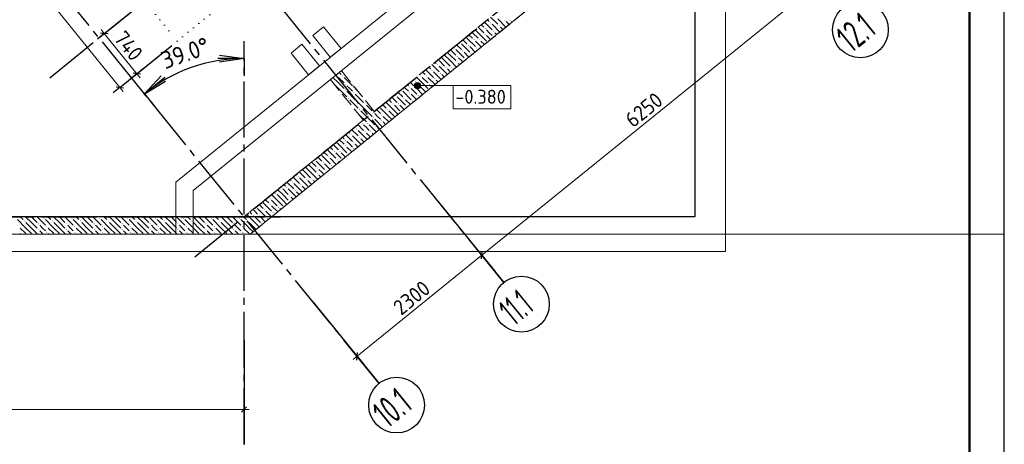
# Model space of a CAD drawing. Header units: millimetres. Extents: x 0 to 59400, y 0 to 42000.
# Tile 26 of 28: x 45293 to 59400, y 16519 to 22607. Entities that reach past the tile are written whole.
import ezdxf

# ---------------------------------------------------------------- set-up
doc = ezdxf.new("R2010")
doc.units = ezdxf.units.MM
for name, pattern in [('______2', [270, 200, -70]), ('______5', [1100, 800, -100, 100, -100]), ('______9', [100, 0, -100])]:
    doc.linetypes.add(name, pattern=pattern)
for name, color, linetype, lineweight in [('Standard', 7, 'Continuous', 25), ('ЖБ Перекрытие верхний уровень_1', 7, 'Continuous', 18), ('ЖБ Перекрытие нижний уровень с отделкой', 7, 'Continuous', 13), ('Обрамление П-обр. равн.', 7, 'Continuous', 25), ('Общий01', 7, 'Continuous', 13), ('Примечания', 7, 'Continuous', 13), ('Размерная линия_ общее', 7, 'Continuous', 13)]:
    doc.layers.add(name, color=color, linetype=linetype, lineweight=lineweight)
doc.layers.add('ЖБ Стена верхний уровень', color=7, linetype='______2', lineweight=13, true_color=0x656565)
doc.layers.add('Оси', color=7, linetype='______5', lineweight=13, true_color=0x656565)
doc.styles.add('ISOCPEUR', font='txt')

msp = doc.modelspace()

# ---------------------------------------------------------------- hatches: boundary and pattern name
at = {"layer": 'ЖБ Стена верхний уровень', "linetype": 'Continuous', "lineweight": 18, "transparency": 33554687}
for points in [[(52234, 22600), (52241, 22606), (52247, 22600), (52241, 22593)], [(52314, 22600), (52321, 22606), (52327, 22600), (52321, 22593)], [(51954, 22480), (51961, 22486), (51967, 22480), (51961, 22473)], [(52034, 22560), (52041, 22566), (52047, 22560), (52041, 22553)], [(52074, 22440), (52081, 22446), (52087, 22440), (52081, 22433)], [(52154, 22520), (52161, 22526), (52167, 22520), (52161, 22513)], [(51794, 22320), (51801, 22326), (51807, 22320), (51801, 22313)], [(51874, 22320), (51881, 22326), (51887, 22320), (51881, 22313)], [(51954, 22400), (51961, 22406), (51967, 22400), (51961, 22393)], [(52074, 22360), (52081, 22366), (52087, 22360), (52080, 22354)], [(51514, 22200), (51521, 22206), (51527, 22200), (51521, 22193)], [(51594, 22280), (51601, 22286), (51607, 22280), (51601, 22273)], [(51634, 22160), (51641, 22166), (51647, 22160), (51641, 22153)], [(51714, 22240), (51721, 22246), (51727, 22240), (51721, 22233)], [(51834, 22200), (51841, 22206), (51847, 22200), (51841, 22193)], [(51554, 22080), (51561, 22086), (51567, 22080), (51561, 22073)], [(51674, 22040), (51681, 22046), (51687, 22040), (51681, 22033)], [(51754, 22120), (51761, 22126), (51767, 22120), (51761, 22113)], [(51194, 21880), (51201, 21886), (51207, 21880), (51201, 21873)], [(51274, 21960), (51281, 21966), (51287, 21960), (51281, 21953)], [(51394, 21920), (51401, 21926), (51407, 21920), (51401, 21913)], [(51474, 21920), (51481, 21926), (51487, 21920), (51481, 21913)], [(51554, 22000), (51561, 22006), (51567, 22000), (51561, 21993)], [(49834, 21800), (49841, 21806), (49847, 21800), (49841, 21793)], [(49914, 21800), (49921, 21806), (49927, 21800), (49921, 21793)], [(50954, 21720), (50961, 21726), (50967, 21720), (50961, 21713)], [(51034, 21800), (51041, 21806), (51047, 21800), (51041, 21793)], [(51114, 21800), (51121, 21806), (51127, 21800), (51121, 21793)], [(51234, 21760), (51241, 21766), (51247, 21760), (51241, 21753)], [(51314, 21840), (51321, 21846), (51327, 21840), (51321, 21833)], [(49954, 21680), (49961, 21686), (49967, 21680), (49961, 21673)], [(49954, 21600), (49961, 21606), (49967, 21600), (49961, 21593)], [(50074, 21640), (50081, 21646), (50087, 21640), (50081, 21633)], [(50754, 21600), (50761, 21606), (50767, 21600), (50761, 21593)], [(50874, 21640), (50881, 21646), (50887, 21640), (50881, 21633)], [(51154, 21680), (51161, 21686), (51167, 21680), (51161, 21673)], [(49994, 21480), (50001, 21486), (50007, 21480), (50001, 21473)], [(50074, 21560), (50081, 21566), (50087, 21560), (50081, 21553)], [(50114, 21440), (50121, 21446), (50127, 21440), (50121, 21433)], [(50674, 21520), (50681, 21526), (50687, 21520), (50681, 21513)], [(50794, 21480), (50801, 21486), (50807, 21480), (50801, 21473)], [(50874, 21560), (50881, 21566), (50887, 21560), (50881, 21553)], [(50914, 21440), (50921, 21446), (50927, 21440), (50921, 21433)], [(50994, 21520), (51001, 21526), (51007, 21520), (51001, 21513)], [(50154, 21320), (50161, 21326), (50167, 21320), (50161, 21313)], [(50234, 21400), (50241, 21406), (50247, 21400), (50241, 21393)], [(50554, 21320), (50561, 21326), (50567, 21320), (50561, 21313)], [(50634, 21400), (50641, 21406), (50647, 21400), (50641, 21393)], [(50714, 21400), (50721, 21406), (50727, 21400), (50721, 21393)], [(50834, 21360), (50841, 21366), (50847, 21360), (50841, 21353)], [(50354, 21280), (50361, 21286), (50362, 21284), (50355, 21279)], [(50354, 21200), (50361, 21206), (50367, 21200), (50361, 21193)], [(50362, 21284), (50367, 21280), (50361, 21273), (50355, 21279)], [(50474, 21240), (50481, 21246), (50487, 21240), (50481, 21233)], [(50474, 21160), (50481, 21166), (50487, 21160), (50481, 21153)], [(50757, 21283), (50761, 21286), (50761, 21286)], [(50114, 21040), (50121, 21046), (50127, 21040), (50121, 21033)], [(50194, 21120), (50201, 21126), (50207, 21120), (50201, 21113)], [(50274, 21120), (50281, 21126), (50287, 21120), (50281, 21113)], [(50394, 21080), (50401, 21086), (50407, 21080), (50401, 21073)], [(49954, 20880), (49961, 20886), (49967, 20880), (49961, 20873)], [(50034, 20960), (50041, 20966), (50047, 20960), (50041, 20953)], [(50154, 20920), (50161, 20926), (50167, 20920), (50161, 20913)], [(50234, 21000), (50241, 21006), (50247, 21000), (50241, 20993)], [(50314, 21000), (50321, 21006), (50327, 21000), (50321, 20993)], [(49954, 20800), (49961, 20806), (49967, 20800), (49961, 20793)], [(50074, 20840), (50081, 20846), (50087, 20840), (50081, 20833)], [(50074, 20760), (50081, 20766), (50087, 20760), (50081, 20753)], [(49522, 20604), (49527, 20600), (49521, 20593), (49515, 20599)], [(49714, 20640), (49721, 20646), (49727, 20640), (49721, 20633)], [(49794, 20720), (49801, 20726), (49807, 20720), (49801, 20713)], [(49834, 20600), (49841, 20606), (49847, 20600), (49841, 20593)], [(49874, 20720), (49881, 20726), (49887, 20720), (49881, 20713)], [(49916, 20602), (49921, 20606), (49921, 20606)], [(49994, 20680), (50001, 20686), (50007, 20680), (50001, 20673)], [(49554, 20480), (49561, 20486), (49567, 20480), (49561, 20473)], [(49634, 20560), (49641, 20566), (49647, 20560), (49641, 20553)], [(49754, 20520), (49761, 20526), (49767, 20520), (49761, 20513)], [(49274, 20360), (49281, 20366), (49287, 20360), (49281, 20353)], [(49394, 20320), (49401, 20326), (49407, 20320), (49401, 20313)], [(49474, 20320), (49481, 20326), (49487, 20320), (49481, 20313)], [(49554, 20400), (49561, 20406), (49567, 20400), (49561, 20393)], [(49674, 20440), (49681, 20446), (49687, 20440), (49681, 20433)], [(49034, 20200), (49041, 20206), (49047, 20200), (49041, 20193)], [(49114, 20200), (49121, 20206), (49127, 20200), (49121, 20193)], [(49194, 20280), (49201, 20286), (49207, 20280), (49201, 20273)], [(49314, 20240), (49321, 20246), (49327, 20240), (49321, 20233)], [(48874, 20040), (48881, 20046), (48887, 20040), (48881, 20033)], [(48954, 20120), (48961, 20126), (48967, 20120), (48961, 20113)], [(49154, 20080), (49161, 20086), (49167, 20080), (49161, 20073)], [(49234, 20160), (49241, 20166), (49247, 20160), (49241, 20153)], [(48682, 19924), (48687, 19920), (48681, 19913), (48675, 19918)], [(48874, 19960), (48881, 19966), (48887, 19960), (48881, 19953)], [(48994, 19920), (49001, 19926), (49007, 19920), (49001, 19913)], [(49075, 19920), (49081, 19926), (49081, 19925)], [(49154, 20000), (49161, 20006), (49167, 20000), (49161, 19993)], [(45634, 19760), (45641, 19766), (45647, 19760), (45641, 19753)], [(46034, 19760), (46041, 19766), (46047, 19760), (46041, 19753)], [(46434, 19760), (46441, 19766), (46447, 19760), (46441, 19753)], [(46834, 19760), (46841, 19766), (46847, 19760), (46841, 19753)], [(47234, 19760), (47241, 19766), (47247, 19760), (47241, 19753)], [(47634, 19760), (47641, 19766), (47647, 19760), (47641, 19753)], [(48034, 19760), (48041, 19766), (48047, 19760), (48041, 19753)], [(48434, 19760), (48441, 19766), (48447, 19760), (48441, 19753)], [(48634, 19800), (48641, 19806), (48647, 19800), (48641, 19793)], [(48714, 19800), (48721, 19806), (48727, 19800), (48721, 19793)], [(48794, 19880), (48801, 19886), (48807, 19880), (48801, 19873)], [(48834, 19760), (48841, 19766), (48847, 19760), (48841, 19753)], [(48914, 19840), (48921, 19846), (48927, 19840), (48921, 19833)], [(45354, 19720), (45361, 19726), (45367, 19720), (45361, 19713)], [(45554, 19680), (45561, 19686), (45567, 19680), (45561, 19673)], [(45674, 19640), (45681, 19646), (45687, 19640), (45681, 19633)], [(45754, 19720), (45761, 19726), (45767, 19720), (45761, 19713)], [(45954, 19680), (45961, 19686), (45967, 19680), (45961, 19673)], [(46074, 19640), (46081, 19646), (46087, 19640), (46081, 19633)], [(46154, 19720), (46161, 19726), (46167, 19720), (46161, 19713)], [(46354, 19680), (46361, 19686), (46367, 19680), (46361, 19673)], [(46474, 19640), (46481, 19646), (46487, 19640), (46481, 19633)], [(46554, 19720), (46561, 19726), (46567, 19720), (46561, 19713)], [(46754, 19680), (46761, 19686), (46767, 19680), (46761, 19673)], [(46874, 19640), (46881, 19646), (46887, 19640), (46881, 19633)], [(46954, 19720), (46961, 19726), (46967, 19720), (46961, 19713)], [(47154, 19680), (47161, 19686), (47167, 19680), (47161, 19673)], [(47274, 19640), (47281, 19646), (47287, 19640), (47281, 19633)], [(47354, 19720), (47361, 19726), (47367, 19720), (47361, 19713)], [(47554, 19680), (47561, 19686), (47567, 19680), (47561, 19673)], [(47674, 19640), (47681, 19646), (47687, 19640), (47681, 19633)], [(47754, 19720), (47761, 19726), (47767, 19720), (47761, 19713)], [(47954, 19680), (47961, 19686), (47967, 19680), (47961, 19673)], [(48074, 19640), (48081, 19646), (48087, 19640), (48081, 19633)], [(48154, 19720), (48161, 19726), (48167, 19720), (48161, 19713)], [(48354, 19680), (48361, 19686), (48367, 19680), (48361, 19673)], [(48474, 19640), (48481, 19646), (48487, 19640), (48481, 19633)], [(48554, 19720), (48561, 19726), (48567, 19720), (48561, 19713)], [(48754, 19680), (48761, 19686), (48767, 19680), (48761, 19673)], [(45554, 19600), (45561, 19606), (45567, 19600), (45561, 19593)], [(45674, 19560), (45681, 19566), (45687, 19560), (45681, 19553)], [(45954, 19600), (45961, 19606), (45967, 19600), (45961, 19593)], [(46074, 19560), (46081, 19566), (46087, 19560), (46081, 19553)], [(46354, 19600), (46361, 19606), (46367, 19600), (46361, 19593)], [(46474, 19560), (46481, 19566), (46487, 19560), (46481, 19553)], [(46754, 19600), (46761, 19606), (46767, 19600), (46761, 19593)], [(46874, 19560), (46881, 19566), (46887, 19560), (46881, 19553)], [(47154, 19600), (47161, 19606), (47167, 19600), (47161, 19593)], [(47274, 19560), (47281, 19566), (47287, 19560), (47281, 19553)], [(47554, 19600), (47561, 19606), (47567, 19600), (47561, 19593)], [(47674, 19560), (47681, 19566), (47687, 19560), (47681, 19553)], [(47954, 19600), (47961, 19606), (47967, 19600), (47961, 19593)], [(48074, 19560), (48081, 19566), (48087, 19560), (48081, 19553)], [(48354, 19600), (48361, 19606), (48367, 19600), (48361, 19593)], [(48474, 19560), (48481, 19566), (48487, 19560), (48481, 19553)]]:
    msp.add_hatch(color=7, dxfattribs=at).paths.add_polyline_path(points, flags=16)
at = {"layer": 'Обрамление П-обр. равн.', "linetype": 'Continuous', "lineweight": 13, "transparency": 33554687}
for points in [[(50953, 21640), (50953, 21685), (50947, 21662)], [(50969, 21624), (50969, 21701), (50953, 21685)], [(50969, 21624), (50953, 21685), (50953, 21640)], [(50992, 21617), (50992, 21707), (50969, 21701)], [(50992, 21617), (50969, 21701), (50969, 21624)], [(51014, 21624), (51014, 21701), (50992, 21707)], [(51014, 21624), (50992, 21707), (50992, 21617)], [(51031, 21640), (51031, 21685), (51014, 21701)], [(51031, 21640), (51014, 21701), (51014, 21624)], [(51031, 21685), (51031, 21640), (51037, 21662)]]:
    msp.add_hatch(color=7, dxfattribs=at).paths.add_polyline_path(points)

# ---------------------------------------------------------------- linework, layer by layer
at = {"layer": 'Standard', "color": 7, "linetype": 'Continuous', "lineweight": 35, "transparency": 33554687}
for p, q in [((58900, 39900), (58900, 20500)), ((58900, 39500), (58900, 20100))]:
    msp.add_line(p, q, dxfattribs=at)
at = {"layer": 'Standard', "color": 7, "linetype": 'Continuous', "lineweight": 25, "transparency": 33554687}
msp.add_lwpolyline([(0, 0), (59400, 0), (59400, 42000), (0, 42000), (0, 0)], close=True, dxfattribs=at)
at = {"layer": 'Standard', "color": 7, "linetype": 'Continuous', "lineweight": 13, "transparency": 33554687}
for points in [[(59400, 42000), (0, 42000), (0, 19532), (59400, 19532), (59400, 42000)], [(58900, 41500), (2000, 41500), (2000, 6000), (58900, 6000), (58900, 41500)], [(6813, 19282), (55406, 19282), (55406, 38032), (6813, 38032), (6813, 19282)], [(6813, 19532), (55406, 19532), (55406, 38032), (6813, 38032), (6813, 19532)]]:
    msp.add_lwpolyline(points, dxfattribs=at)
at = {"layer": 'Standard', "color": 7, "linetype": 'Continuous', "lineweight": 50, "transparency": 33554687}
msp.add_lwpolyline([(2000, 41500), (58900, 41500), (58900, 500), (2000, 500), (2000, 41500)], close=True, dxfattribs=at)
at = {"layer": 'Standard', "color": 254, "linetype": 'Continuous', "lineweight": 25, "true_color": 0xc4c4ff, "transparency": 33554687}
msp.add_lwpolyline([(6738, 19786), (54972, 19786), (54972, 34792), (6738, 34792), (6738, 19786)], dxfattribs=at)
at = {"layer": 'ЖБ Перекрытие верхний уровень_1', "color": 7, "linetype": 'Continuous', "lineweight": 18, "transparency": 33554687}
for p, q in [((47778, 20157), (51765, 23386)), ((49646, 22506), (49491, 22380)), ((49898, 22195), (49646, 22506)), ((49491, 22380), (49743, 22070)), ((49335, 22255), (49180, 22129)), ((49587, 21944), (49335, 22255)), ((49743, 22070), (49898, 22195)), ((49180, 22129), (49432, 21818)), ((49432, 21818), (49587, 21944)), ((47778, 19532), (47778, 20157)), ((33493, 19532), (47778, 19532))]:
    msp.add_line(p, q, dxfattribs=at)
at = {"layer": 'ЖБ Перекрытие нижний уровень с отделкой', "color": 7, "linetype": 'Continuous', "lineweight": 13, "transparency": 33554687}
for p, q in [((51802, 23737), (47528, 20276)), ((48595, 19532), (52589, 22766)), ((47528, 20276), (47528, 19532)), ((47528, 19532), (48595, 19532))]:
    msp.add_line(p, q, dxfattribs=at)
at = {"layer": 'ЖБ Стена верхний уровень', "color": 251, "linetype": '______2', "lineweight": 13, "true_color": 0x656565, "transparency": 33554687}
for p, q in [((52431, 22960), (50372, 21292)), ((48595, 19532), (52589, 22766)), ((49900, 21875), (49744, 21749)), ((50372, 21292), (49900, 21875)), ((49744, 21749), (50216, 21167)), ((50216, 21167), (48507, 19782)), ((47528, 19782), (37793, 19782)), ((48507, 19782), (47528, 19782)), ((37325, 19532), (47528, 19532)), ((47528, 19532), (48595, 19532))]:
    msp.add_line(p, q, dxfattribs=at)
at = {"layer": 'ЖБ Стена верхний уровень', "color": 9, "linetype": 'Continuous', "lineweight": 18, "true_color": 0xc7c7c7, "transparency": 33554687}
for p, q in [((51994, 22606), (52021, 22580)), ((52038, 22642), (52141, 22540)), ((52260, 22500), (52141, 22620)), ((52261, 22580), (52304, 22536)), ((52341, 22580), (52349, 22571)), ((51817, 22463), (51861, 22420)), ((51862, 22499), (51941, 22420)), ((51906, 22534), (51941, 22500)), ((51950, 22570), (52061, 22460)), ((52021, 22420), (51981, 22460)), ((52172, 22428), (52061, 22540)), ((52181, 22500), (52216, 22464)), ((51640, 22320), (51701, 22260)), ((51701, 22340), (51821, 22220)), ((51729, 22391), (51781, 22340)), ((51781, 22420), (51773, 22427)), ((51781, 22420), (51861, 22340)), ((51861, 22260), (51821, 22300)), ((51861, 22420), (51981, 22300)), ((51901, 22300), (51951, 22249)), ((51981, 22380), (52039, 22321)), ((52061, 22380), (52021, 22420)), ((52101, 22420), (52128, 22392)), ((51464, 22176), (51541, 22100)), ((51541, 22180), (51661, 22060)), ((51552, 22248), (51621, 22180)), ((51621, 22260), (51741, 22140)), ((51818, 22142), (51741, 22220)), ((51901, 22220), (51861, 22260)), ((51861, 22180), (51862, 22178)), ((51301, 22020), (51381, 21940)), ((51381, 22020), (51331, 22069)), ((51381, 22100), (51461, 22020)), ((51381, 22020), (51461, 21940)), ((51461, 22100), (51419, 22141)), ((51461, 22100), (51541, 22020)), ((51461, 22020), (51553, 21927)), ((51621, 22020), (51581, 22060)), ((51641, 21999), (51621, 22020)), ((51730, 22070), (51661, 22140)), ((51110, 21890), (51221, 21780)), ((51154, 21926), (51181, 21900)), ((51198, 21962), (51301, 21860)), ((51261, 21980), (51243, 21997)), ((51301, 21940), (51420, 21820)), ((51461, 21860), (51421, 21900)), ((51501, 21900), (51509, 21891)), ((51581, 21980), (51597, 21963)), ((49861, 21700), (49781, 21779)), ((49861, 21780), (49941, 21700)), ((49901, 21820), (49870, 21851)), ((49941, 21780), (50061, 21660)), ((50933, 21747), (50941, 21740)), ((51061, 21700), (50977, 21783)), ((51061, 21780), (51141, 21700)), ((51101, 21820), (51066, 21854)), ((51141, 21780), (51244, 21677)), ((51221, 21860), (51332, 21748)), ((51288, 21712), (51261, 21740)), ((51376, 21784), (51341, 21820)), ((51465, 21856), (51461, 21860)), ((49803, 21677), (49861, 21620)), ((49861, 21700), (49941, 21620)), ((49861, 21620), (49981, 21500)), ((50021, 21620), (49981, 21660)), ((50061, 21580), (50021, 21620)), ((50101, 21620), (50134, 21586)), ((50821, 21620), (50801, 21640)), ((50861, 21580), (50821, 21620)), ((50845, 21675), (50861, 21660)), ((50981, 21620), (50889, 21711)), ((50901, 21620), (50981, 21540)), ((50981, 21700), (51061, 21620)), ((50981, 21620), (51061, 21540)), ((51061, 21700), (51141, 21620)), ((51061, 21620), (51111, 21569)), ((51199, 21641), (51181, 21660)), ((49981, 21580), (50101, 21460)), ((50021, 21460), (50141, 21340)), ((50101, 21540), (50221, 21420)), ((50580, 21461), (50621, 21420)), ((50661, 21460), (50624, 21496)), ((50701, 21420), (50661, 21460)), ((50701, 21500), (50821, 21380)), ((50712, 21568), (50781, 21500)), ((50781, 21580), (50901, 21460)), ((50821, 21460), (50890, 21390)), ((50901, 21540), (50978, 21462)), ((51023, 21498), (51021, 21500)), ((50261, 21300), (50141, 21420)), ((50261, 21380), (50341, 21300)), ((50403, 21317), (50461, 21260)), ((50581, 21220), (50461, 21340)), ((50491, 21389), (50541, 21340)), ((50661, 21300), (50541, 21420)), ((50661, 21380), (50741, 21300)), ((50741, 21380), (50802, 21319)), ((50181, 21220), (50143, 21257)), ((50181, 21300), (50261, 21220)), ((50181, 21220), (50226, 21174)), ((50226, 21174), (50261, 21140)), ((50261, 21300), (50314, 21246)), ((50261, 21220), (50270, 21210)), ((50270, 21210), (50381, 21100)), ((50314, 21246), (50341, 21220)), ((50421, 21220), (50381, 21260)), ((50381, 21180), (50492, 21068)), ((50461, 21180), (50421, 21220)), ((50501, 21220), (50581, 21140)), ((50581, 21300), (50661, 21220)), ((50581, 21220), (50625, 21175)), ((50661, 21300), (50713, 21247)), ((50661, 21220), (50669, 21211)), ((50049, 21031), (50141, 20940)), ((50093, 21067), (50101, 21060)), ((50138, 21103), (50221, 21020)), ((50261, 21060), (50221, 21100)), ((50301, 21020), (50261, 21060)), ((50301, 21100), (50404, 20996)), ((50421, 21060), (50448, 21032)), ((50501, 21140), (50536, 21104)), ((49872, 20888), (49941, 20820)), ((49917, 20924), (49941, 20900)), ((49961, 20959), (50061, 20860)), ((50005, 20995), (50021, 20980)), ((50181, 20820), (50061, 20940)), ((50261, 20900), (50141, 21020)), ((50181, 20900), (50227, 20853)), ((50261, 20980), (50315, 20925)), ((50261, 20900), (50271, 20889)), ((50341, 20980), (50359, 20961)), ((49701, 20740), (49821, 20620)), ((49740, 20780), (49781, 20740)), ((49784, 20816), (49861, 20740)), ((49828, 20852), (49861, 20820)), ((49861, 20820), (49981, 20700)), ((50021, 20820), (49981, 20860)), ((49981, 20780), (50050, 20710)), ((50061, 20780), (50021, 20820)), ((50101, 20820), (50138, 20782)), ((50181, 20820), (50183, 20817)), ((49563, 20637), (49621, 20580)), ((49621, 20660), (49741, 20540)), ((49651, 20709), (49701, 20660)), ((49829, 20531), (49741, 20620)), ((49861, 20660), (49821, 20700)), ((49901, 20620), (49861, 20660)), ((49901, 20700), (49962, 20638)), ((49381, 20420), (49342, 20458)), ((49386, 20494), (49461, 20420)), ((49461, 20500), (49430, 20530)), ((49461, 20500), (49541, 20420)), ((49474, 20566), (49541, 20500)), ((49541, 20580), (49661, 20460)), ((49621, 20420), (49581, 20460)), ((49741, 20460), (49661, 20540)), ((49781, 20500), (49785, 20495)), ((49861, 20580), (49873, 20567)), ((49165, 20315), (49181, 20300)), ((49209, 20351), (49301, 20260)), ((49261, 20380), (49253, 20387)), ((49301, 20420), (49381, 20340)), ((49301, 20340), (49421, 20220)), ((49381, 20420), (49461, 20340)), ((49461, 20420), (49564, 20316)), ((49581, 20380), (49608, 20352)), ((49652, 20388), (49621, 20420)), ((49061, 20180), (49141, 20100)), ((49101, 20220), (49077, 20244)), ((49121, 20279), (49221, 20180)), ((49141, 20180), (49254, 20066)), ((49221, 20260), (49341, 20140)), ((49387, 20173), (49341, 20220)), ((49461, 20260), (49421, 20300)), ((49475, 20245), (49461, 20260)), ((49501, 20300), (49520, 20281)), ((48856, 20065), (48861, 20060)), ((48981, 20020), (48900, 20100)), ((48981, 20100), (49061, 20020)), ((49061, 20100), (48988, 20172)), ((49061, 20100), (49141, 20020)), ((49210, 20030), (49181, 20060)), ((49299, 20102), (49261, 20140)), ((48701, 19900), (48821, 19780)), ((48723, 19957), (48781, 19900)), ((48781, 19980), (48901, 19860)), ((48821, 20020), (48811, 20029)), ((48861, 19980), (48821, 20020)), ((48901, 20020), (48981, 19940)), ((48901, 19940), (48989, 19851)), ((48981, 20020), (49061, 19940)), ((49033, 19887), (49021, 19900)), ((49061, 20020), (49122, 19958)), ((45298, 19782), (45341, 19740)), ((45461, 19700), (45378, 19782)), ((45461, 19780), (45541, 19700)), ((45541, 19780), (45661, 19660)), ((45618, 19782), (45621, 19780)), ((45698, 19782), (45741, 19740)), ((45861, 19700), (45778, 19782)), ((45861, 19780), (45941, 19700)), ((45941, 19780), (46061, 19660)), ((46018, 19782), (46021, 19780)), ((46098, 19782), (46141, 19740)), ((46261, 19700), (46178, 19782)), ((46261, 19780), (46341, 19700)), ((46341, 19780), (46461, 19660)), ((46418, 19782), (46421, 19780)), ((46498, 19782), (46541, 19740)), ((46661, 19700), (46578, 19782)), ((46661, 19780), (46741, 19700)), ((46741, 19780), (46861, 19660)), ((46818, 19782), (46821, 19780)), ((46898, 19782), (46941, 19740)), ((47061, 19700), (46978, 19782)), ((47061, 19780), (47141, 19700)), ((47141, 19780), (47261, 19660)), ((47218, 19782), (47221, 19780)), ((47298, 19782), (47341, 19740)), ((47461, 19700), (47378, 19782)), ((47461, 19780), (47528, 19712)), ((47541, 19780), (47661, 19660)), ((47618, 19782), (47621, 19780)), ((47698, 19782), (47741, 19740)), ((47861, 19700), (47778, 19782)), ((47861, 19780), (47941, 19700)), ((47941, 19780), (48061, 19660)), ((48018, 19782), (48021, 19780)), ((48098, 19782), (48141, 19740)), ((48261, 19700), (48178, 19782)), ((48261, 19780), (48341, 19700)), ((48341, 19780), (48461, 19660)), ((48418, 19782), (48421, 19780)), ((48498, 19782), (48511, 19769)), ((48511, 19769), (48541, 19740)), ((48661, 19700), (48546, 19814)), ((48590, 19850), (48621, 19820)), ((48661, 19860), (48635, 19886)), ((48701, 19820), (48661, 19860)), ((48661, 19780), (48741, 19700)), ((48741, 19780), (48812, 19708)), ((48821, 19860), (48901, 19779)), ((48945, 19815), (48941, 19820)), ((45381, 19620), (45261, 19740)), ((45301, 19620), (45381, 19540)), ((45381, 19700), (45461, 19620)), ((45381, 19620), (45461, 19540)), ((45461, 19700), (45541, 19620)), ((45461, 19620), (45548, 19532)), ((45621, 19620), (45581, 19660)), ((45661, 19580), (45621, 19620)), ((45781, 19620), (45661, 19740)), ((45701, 19620), (45781, 19540)), ((45781, 19700), (45861, 19620)), ((45781, 19620), (45861, 19540)), ((45861, 19700), (45941, 19620)), ((45861, 19620), (45948, 19532)), ((46021, 19620), (45981, 19660)), ((46061, 19580), (46021, 19620)), ((46181, 19620), (46061, 19740)), ((46101, 19620), (46181, 19540)), ((46181, 19700), (46261, 19620)), ((46181, 19620), (46261, 19540)), ((46261, 19700), (46341, 19620)), ((46261, 19620), (46348, 19532)), ((46421, 19620), (46381, 19660)), ((46461, 19580), (46421, 19620)), ((46581, 19620), (46461, 19740)), ((46501, 19620), (46581, 19540)), ((46581, 19700), (46661, 19620)), ((46581, 19620), (46661, 19540)), ((46661, 19700), (46741, 19620)), ((46661, 19620), (46748, 19532)), ((46821, 19620), (46781, 19660)), ((46861, 19580), (46821, 19620)), ((46981, 19620), (46861, 19740)), ((46901, 19620), (46981, 19540)), ((46981, 19700), (47061, 19620)), ((46981, 19620), (47061, 19540)), ((47061, 19700), (47141, 19620)), ((47061, 19620), (47148, 19532)), ((47221, 19620), (47181, 19660)), ((47261, 19580), (47221, 19620)), ((47381, 19620), (47261, 19740)), ((47301, 19620), (47381, 19540)), ((47381, 19700), (47461, 19620)), ((47381, 19620), (47461, 19540)), ((47461, 19700), (47528, 19632)), ((47461, 19620), (47528, 19552)), ((47528, 19712), (47541, 19700)), ((47528, 19632), (47541, 19620)), ((47621, 19620), (47581, 19660)), ((47661, 19580), (47621, 19620)), ((47781, 19620), (47661, 19740)), ((47701, 19620), (47781, 19540)), ((47781, 19700), (47861, 19620)), ((47781, 19620), (47861, 19540)), ((47861, 19700), (47941, 19620)), ((47861, 19620), (47948, 19532)), ((48021, 19620), (47981, 19660)), ((48061, 19580), (48021, 19620)), ((48181, 19620), (48061, 19740)), ((48101, 19620), (48181, 19540)), ((48181, 19700), (48261, 19620)), ((48181, 19620), (48261, 19540)), ((48261, 19700), (48341, 19620)), ((48261, 19620), (48348, 19532)), ((48421, 19620), (48381, 19660)), ((48461, 19580), (48421, 19620)), ((48555, 19645), (48461, 19740)), ((48501, 19620), (48581, 19540)), ((48581, 19620), (48555, 19645)), ((48581, 19700), (48661, 19620)), ((48581, 19620), (48636, 19565)), ((48661, 19700), (48724, 19636)), ((48661, 19620), (48680, 19600)), ((45301, 19540), (45308, 19532)), ((45581, 19580), (45628, 19532)), ((45701, 19540), (45708, 19532)), ((45981, 19580), (46028, 19532)), ((46101, 19540), (46108, 19532)), ((46381, 19580), (46428, 19532)), ((46501, 19540), (46508, 19532)), ((46781, 19580), (46828, 19532)), ((46901, 19540), (46908, 19532)), ((47181, 19580), (47228, 19532)), ((47301, 19540), (47308, 19532)), ((47528, 19552), (47548, 19532)), ((47581, 19580), (47628, 19532)), ((47701, 19540), (47708, 19532)), ((47981, 19580), (48028, 19532)), ((48101, 19540), (48108, 19532)), ((48381, 19580), (48428, 19532)), ((48501, 19540), (48508, 19532))]:
    msp.add_line(p, q, dxfattribs=at)
at = {"layer": 'Обрамление П-обр. равн.', "color": 7, "linetype": 'Continuous', "lineweight": 13, "transparency": 33554687}
for p, q in [((50947, 21662), (50947, 21662)), ((50992, 21707), (50992, 21707)), ((51502, 21662), (50992, 21662)), ((50992, 21617), (50992, 21617)), ((51037, 21662), (51037, 21662))]:
    msp.add_line(p, q, dxfattribs=at)
msp.add_circle((50992, 21662), 45, dxfattribs=at)
at = {"layer": 'Общий01', "color": 7, "linetype": 'Continuous', "lineweight": 18, "transparency": 33554687}
msp.add_lwpolyline([(51502, 21329), (52329, 21329), (52329, 21662), (51502, 21662), (51502, 21329)], dxfattribs=at)
at = {"layer": 'Оси', "color": 8, "linetype": '______5', "lineweight": -3, "transparency": 33554687}
for p, q in [((52229, 18840), (40851, 32891)), ((50442, 17393), (39063, 31443)), ((45723, 21774), (55810, 29942)), ((47800, 19209), (57887, 27378)), ((48507, 16519), (48507, 22050)), ((3800, 19782), (49030, 19782))]:
    msp.add_line(p, q, dxfattribs=at)
at = {"layer": 'Оси', "color": 7, "linetype": 'Continuous', "lineweight": 25, "transparency": 33554687}
for p, q in [((51285, 20006), (52229, 18840)), ((49498, 18558), (50442, 17393)), ((48507, 18019), (48507, 16519))]:
    msp.add_line(p, q, dxfattribs=at)
for centre in [(57338, 22462), (52481, 18529), (50693, 17082)]:
    msp.add_circle(centre, 400, dxfattribs=at)
at = {"layer": 'Примечания', "color": 7, "linetype": '______9', "lineweight": 13, "transparency": 33554687}
for p, q in [((41885, 29294), (47549, 22300)), ((47549, 22300), (49818, 24138))]:
    msp.add_line(p, q, dxfattribs=at)
at = {"layer": 'Размерная линия_ общее', "color": 251, "linetype": 'Continuous', "lineweight": 13, "true_color": 0x656565, "transparency": 33554687}
for p, q in [((41065, 28631), (46729, 21636)), ((46505, 22407), (46458, 22466)), ((46971, 21832), (46505, 22407)), ((46971, 21832), (47018, 21774)), ((46729, 21636), (46776, 21578))]:
    msp.add_line(p, q, dxfattribs=at)
at = {"layer": 'Размерная линия_ общее', "color": 7, "linetype": 'Continuous', "lineweight": 13, "transparency": 33554687}
for p, q in [((51914, 19229), (56772, 23162)), ((50127, 17781), (51914, 19229)), ((50127, 17781), (50069, 17734)), ((37693, 17019), (48507, 17019)), ((48507, 17019), (48582, 17019))]:
    msp.add_line(p, q, dxfattribs=at)
at = {"layer": 'Размерная линия_ общее', "color": 251, "linetype": 'Continuous', "lineweight": -3, "true_color": 0x656565, "transparency": 33554687}
for p, q in [((46505, 22407), (46602, 22486)), ((46505, 22407), (46408, 22329)), ((46729, 21636), (47471, 22237)), ((46971, 21832), (47471, 22237)), ((46971, 21832), (47068, 21911)), ((46971, 21832), (46874, 21753)), ((46729, 21636), (46632, 21558)), ((46729, 21636), (46826, 21715))]:
    msp.add_line(p, q, dxfattribs=at)
at = {"layer": 'Размерная линия_ общее', "color": 251, "linetype": 'Continuous', "lineweight": 25, "true_color": 0x656565, "transparency": 33554687}
for p, q in [((46558, 22402), (46452, 22413)), ((47024, 21827), (46918, 21838)), ((46677, 21642), (46782, 21631))]:
    msp.add_line(p, q, dxfattribs=at)
at = {"layer": 'Размерная линия_ общее', "color": 7, "linetype": 'Continuous', "lineweight": 25, "transparency": 33554687}
for p, q in [((48507, 22050), (48507, 22300)), ((48507, 22050), (48132, 22050)), ((48157, 22100), (48507, 22050)), ((48507, 22050), (48157, 22000)), ((48507, 22050), (48507, 22050)), ((48507, 22050), (48507, 21800)), ((47079, 21545), (46922, 21739)), ((47320, 21804), (47079, 21545)), ((47079, 21545), (47371, 21781)), ((47079, 21545), (47383, 21726)), ((47079, 21545), (47079, 21545)), ((47079, 21545), (47237, 21350)), ((51909, 19176), (51920, 19281)), ((50121, 17728), (50132, 17834)), ((48469, 16982), (48544, 17057))]:
    msp.add_line(p, q, dxfattribs=at)
at = {"layer": 'Размерная линия_ общее', "color": 253, "linetype": 'Continuous', "lineweight": -3, "true_color": 0xa0a0a0, "transparency": 33554687}
for p, q in [((51914, 19229), (51836, 19326)), ((51914, 19229), (51993, 19132)), ((51914, 19229), (52103, 18995)), ((50127, 17781), (50048, 17878)), ((50127, 17781), (50206, 17684)), ((50127, 17781), (50316, 17548)), ((48507, 17019), (48507, 17144)), ((48507, 17019), (48507, 16894)), ((48507, 17019), (48507, 16719))]:
    msp.add_line(p, q, dxfattribs=at)
at = {"layer": 'Размерная линия_ общее', "color": 251, "linetype": 'Continuous', "lineweight": -3, "true_color": 0x656565, "transparency": 33554687}
msp.add_lwpolyline([(46505, 22407), (46768, 22620), (46768, 22620), (47005, 22812)], dxfattribs=at)
at = {"layer": 'Размерная линия_ общее', "color": 7, "linetype": 'Continuous', "lineweight": 25, "transparency": 33554687}
msp.add_arc((48507, 19782), 2268, 90, 129, dxfattribs=at)

# ---------------------------------------------------------------- texts
at = {"layer": 'Общий01', "color": 7, "linetype": 'Continuous', "lineweight": 18, "transparency": 33554687, "insert": (51535, 21402), "char_height": 200, "width": 854.28, "attachment_point": 7, "style": 'ISOCPEUR'}
msp.add_mtext('\\W0.95;-0.380', dxfattribs=at)
at = {"layer": 'Оси', "color": 7, "linetype": 'Continuous', "lineweight": 35, "transparency": 33554687, "char_height": 400, "attachment_point": 7, "rotation": 39, "style": 'ISOCPEUR'}
for s, insert, width in [('\\W0.62;12.1', (57207, 22116), 762.73), ('\\W0.55;11.1', (52374, 18203), 686.63), ('\\W0.62;10.1', (50562, 16735), 762.72)]:
    msp.add_mtext(s, dxfattribs=dict(at, insert=insert, width=width))
at = {"layer": 'Размерная линия_ общее', "color": 251, "linetype": 'Continuous', "lineweight": 25, "true_color": 0x656565, "transparency": 33554687, "insert": (46631, 22331), "char_height": 220, "width": 584.44, "attachment_point": 7, "rotation": 309, "style": 'ISOCPEUR'}
msp.add_mtext('\\W0.92;740', dxfattribs=at)
at = {"layer": 'Размерная линия_ общее', "color": 7, "linetype": 'Continuous', "lineweight": 25, "transparency": 33554687, "attachment_point": 7, "style": 'ISOCPEUR'}
for s, insert, char_height, width, rotation in [('\\W0.94;39.0%%d', (47375, 21893), 250, 866.65, 19.5), ('\\W0.93;6250', (54081, 21047), 220, 718.09, 39), ('\\W0.93;2300', (50758, 18357), 220, 718.1, 39)]:
    msp.add_mtext(s, dxfattribs=dict(at, insert=insert, char_height=char_height, width=width, rotation=rotation))

doc.saveas('drawing.dxf')
